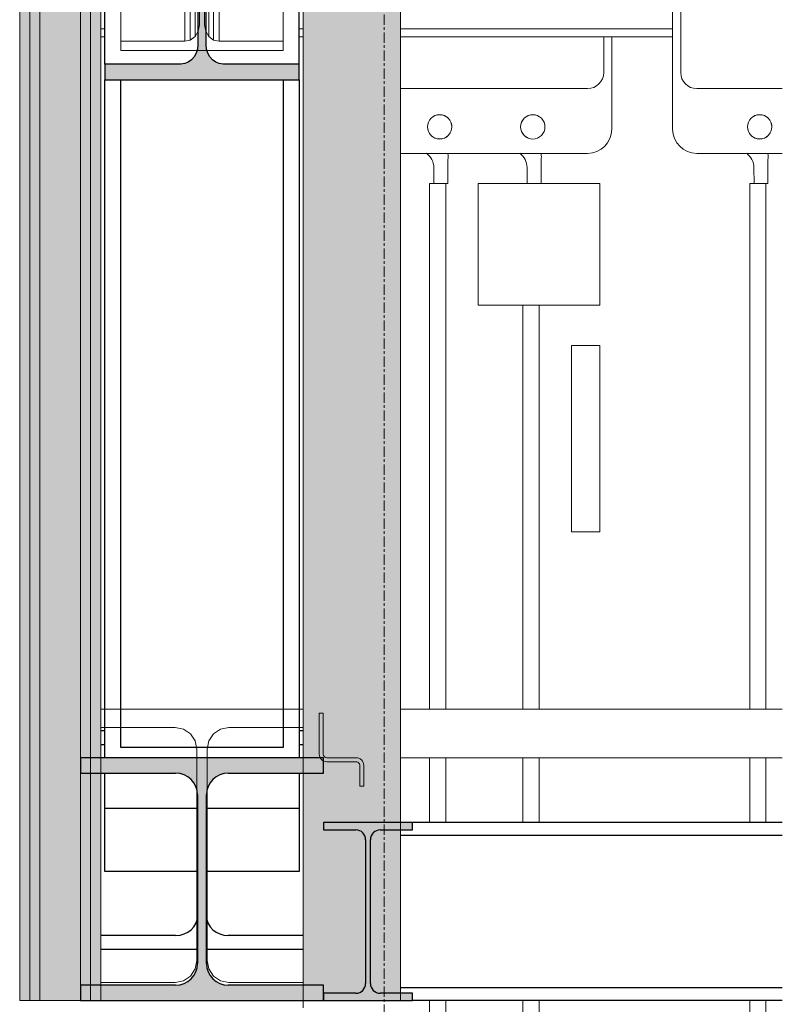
# Model space of a CAD drawing. Header units: millimetres. Extents: x 61846 to 198573, y 13020 to 52988.
# Tile 224 of 240: x 190638 to 191579, y 22546 to 23761. Entities that reach past the tile are written whole.
import ezdxf

# ---------------------------------------------------------------- set-up
doc = ezdxf.new("R2010")
doc.units = ezdxf.units.MM
doc.linetypes.add('Grid Line', pattern=[22.225, 12.7, -3.175, 3.175, -3.175])
for name, color, linetype, lineweight in [('A-GENM', 13, 'Continuous', 18), ('A-WALL', 113, 'Continuous', 25), ('S-BEAM', 12, 'Continuous', 35), ('S-GRID', 1, 'Continuous', 18)]:
    doc.layers.add(name, color=color, linetype=linetype, lineweight=lineweight)

# ---------------------------------------------------------------- blocks, each defined once
blk = doc.blocks.new('28_PBT_SF_staal_H-profiel_S355_HE300B 3021188 - 28_PBT_SF_staal_H-profiel_S355_HE300B 3021188-369017-GZ lierenkamer 4')
at = {"layer": 'S-BEAM', "lineweight": 25}
blk.add_hatch(color=5, dxfattribs=at).paths.add_polyline_path([(-45285, 22550), (-44985, 22550), (-44985, 22569), (-45102.5, 22569), (-45116, 22572.6), (-45125.9, 22582.5), (-45129.5, 22596), (-45129.5, 22804), (-45125.9, 22817.5), (-45116, 22827.4), (-45102.5, 22831), (-44985, 22831), (-44985, 22850), (-45285, 22850), (-45285, 22831), (-45167.5, 22831), (-45154, 22827.4), (-45144.1, 22817.5), (-45140.5, 22804), (-45141, 22594.3), (-45144.1, 22582.5), (-45154, 22572.6), (-45167.5, 22569), (-45285, 22569)])
at = {"layer": 'S-BEAM', "color": 250, "lineweight": 25}
for p, q in [((-44985, 22850), (-45285, 22850)), ((-45285, 22850), (-45285, 22831)), ((-44985, 22831), (-44985, 22850)), ((-45285, 22831), (-45167.5, 22831)), ((-45102.5, 22831), (-44985, 22831)), ((-45140.5, 22804), (-45140.5, 22596)), ((-45129.5, 22596), (-45129.5, 22804)), ((-45285, 22569), (-45285, 22550)), ((-45167.5, 22569), (-45285, 22569)), ((-44985, 22569), (-45102.5, 22569)), ((-44985, 22550), (-44985, 22569)), ((-45285, 22550), (-44985, 22550))]:
    blk.add_line(p, q, dxfattribs=at)
for centre, start, end in [((-45167.5, 22804), 0, 90), ((-45102.5, 22804), 90, 180), ((-45167.5, 22596), 270, 0), ((-45102.5, 22596), 180, 270)]:
    blk.add_arc(centre, 27, start, end, dxfattribs=at)
blk = doc.blocks.new('28_PBT_SF_staal_H-profiel_S355_HE300B 3021100 - 28_PBT_SF_staal_H-profiel_S355_HE300B 3021100-368994-GZ lierenkamer 4')
at = {"layer": 'S-BEAM', "color": 250, "lineweight": 25}
for p, q in [((-45255, 22883.3), (-45260, 22883.3)), ((-45010, 22883.3), (-45015, 22883.3)), ((-45260, 22866.2), (-45255, 22866.2)), ((-45015, 22866.2), (-45010, 22866.2)), ((-45167.5, 22630.6), (-45260, 22630.6)), ((-45010, 22630.6), (-45102.5, 22630.6)), ((-45260, 22613.5), (-45140.5, 22613.5)), ((-45129.5, 22613.5), (-45010, 22613.5))]:
    blk.add_line(p, q, dxfattribs=at)
for centre, start_param, end_param in [((-45167.5, 22654.8), 4.712389, 6.283185), ((-45102.5, 22654.8), 3.141593, 4.712389)]:
    blk.add_ellipse(centre, major_axis=(27, 0), ratio=0.899456, start_param=start_param, end_param=end_param, dxfattribs=at)
blk = doc.blocks.new('28_PBT_SF_staal_IPE-profiel_S355_IPE220 1646451 - 28_PBT_SF_staal_IPE-profiel_S355_IPE220 1646451-340996-GZ lierenkamer 4')
at = {"layer": 'S-BEAM', "lineweight": 25}
blk.add_hatch(color=5, dxfattribs=at).paths.add_polyline_path([(-44898.5, 22550), (-44875, 22550), (-44875, 22559.2), (-44915.1, 22559.2), (-44923.5, 22562.7), (-44927.1, 22571.2), (-44927.1, 22748.8), (-44923.5, 22757.3), (-44915.1, 22760.8), (-44875, 22760.8), (-44875, 22770), (-44985, 22769.7), (-44985, 22760.8), (-44945, 22760.8), (-44936.5, 22757.3), (-44933, 22748.8), (-44933, 22571.2), (-44936.5, 22562.7), (-44945, 22559.2), (-44985, 22559.2), (-44985, 22550)])
at = {"layer": 'S-BEAM', "color": 250, "lineweight": 25}
for p, q in [((-44875, 22770), (-44985, 22770)), ((-44985, 22770), (-44985, 22760.8)), ((-44985, 22760.8), (-44945, 22760.8)), ((-44915.1, 22760.8), (-44875, 22760.8)), ((-44875, 22760.8), (-44875, 22770)), ((-44933, 22748.8), (-44933, 22571.2)), ((-44927.1, 22571.2), (-44927.1, 22748.8)), ((-44945, 22559.2), (-44985, 22559.2)), ((-44985, 22559.2), (-44985, 22550)), ((-44875, 22559.2), (-44915.1, 22559.2)), ((-44875, 22550), (-44875, 22559.2)), ((-44985, 22550), (-44875, 22550))]:
    blk.add_line(p, q, dxfattribs=at)
for centre, start, end in [((-44945, 22748.8), 0, 90), ((-44915.1, 22748.8), 90, 180), ((-44945, 22571.2), 270, 0), ((-44915.1, 22571.2), 180, 270)]:
    blk.add_arc(centre, 12, start, end, dxfattribs=at)
blk = doc.blocks.new('28_PBT_SF_staal_H-profiel_S355_HE240B 1451006 - 28_PBT_SF_staal_H-profiel_S355_HE240B 1451006-337138-GZ lierenkamer 4')
at = {"layer": 'S-BEAM', "lineweight": 25}
blk.add_hatch(color=5, dxfattribs=at).paths.add_polyline_path([(-45015, 23687.2), (-45015, 23706.5), (-45114.4, 23707.4), (-45118.1, 23708.8), (-45125.4, 23715.4), (-45129.5, 23725), (-45130, 23734.3), (-45129.5, 23921.5), (-45125.4, 23931.1), (-45118.1, 23937.7), (-45113.7, 23939.5), (-45109, 23940.1), (-45015, 23940.1), (-45015, 23959.3), (-45255, 23959.3), (-45255, 23940.1), (-45156.3, 23939.5), (-45151.9, 23937.7), (-45144.6, 23931.1), (-45140.5, 23921.5), (-45140, 23909.6), (-45140.5, 23725), (-45144.6, 23715.4), (-45151.9, 23708.8), (-45156.3, 23707.1), (-45162.4, 23706.5), (-45255, 23706.5), (-45255, 23687.2), (-45018.5, 23687.2)])
at = {"layer": 'S-BEAM', "color": 250, "lineweight": 25}
for p, q in [((-45255, 24315.1), (-45140.5, 24315.1)), ((-45255, 24290), (-45255, 24315.1)), ((-45129.5, 24315.1), (-45015, 24315.1)), ((-45015, 24290), (-45015, 24315.1)), ((-45255, 23959.3), (-45255, 24140)), ((-45015, 23959.3), (-45015, 24140)), ((-45015, 23959.3), (-45255, 23959.3)), ((-45255, 23959.3), (-45255, 23940.1)), ((-45015, 23940.1), (-45015, 23959.3)), ((-45255, 23940.1), (-45161, 23940.1)), ((-45255, 23706.5), (-45255, 23940.1)), ((-45109, 23940.1), (-45015, 23940.1)), ((-45015, 23706.5), (-45015, 23940.1)), ((-45140, 23916.2), (-45140, 23730.3)), ((-45130, 23730.3), (-45130, 23916.2)), ((-45255, 23706.5), (-45255, 23687.2)), ((-45161, 23706.5), (-45255, 23706.5)), ((-45015, 23706.5), (-45109, 23706.5)), ((-45015, 23687.2), (-45015, 23706.5)), ((-45255, 23687.2), (-45015, 23687.2))]:
    blk.add_line(p, q, dxfattribs=at)
at = {"layer": 'S-BEAM', "color": 250, "lineweight": 25, "flags": 128}
for points in [[(-45161, 23940.1), (-45156.3, 23939.5), (-45151.9, 23937.7), (-45147.9, 23934.9), (-45144.6, 23931.1), (-45142.1, 23926.6), (-45140.5, 23921.5), (-45140, 23916.2)], [(-45130, 23916.2), (-45129.5, 23921.5), (-45127.9, 23926.6), (-45125.4, 23931.1), (-45122.1, 23934.9), (-45118.1, 23937.7), (-45113.7, 23939.5), (-45109, 23940.1)], [(-45140, 23730.3), (-45140.5, 23725), (-45142.1, 23719.9), (-45144.6, 23715.4), (-45147.9, 23711.7), (-45151.9, 23708.8), (-45156.3, 23707.1), (-45161, 23706.5)], [(-45109, 23706.5), (-45113.7, 23707.1), (-45118.1, 23708.8), (-45122.1, 23711.7), (-45125.4, 23715.4), (-45127.9, 23719.9), (-45129.5, 23725), (-45130, 23730.3)]]:
    blk.add_lwpolyline(points, dxfattribs=at)
blk = doc.blocks.new('28_PBT_SF_staal_H-profiel_S355_HE240B 1450914 - 28_PBT_SF_staal_H-profiel_S355_HE240B 1450914-337115-GZ lierenkamer 4')
at = {"layer": 'S-BEAM', "color": 250, "lineweight": 25}
for p, q in [((-45255, 22850), (-45255, 23687.2)), ((-45015, 23687.2), (-45015, 22850)), ((-45255, 22787.2), (-45255, 22831)), ((-45015, 22831), (-45015, 22787.2)), ((-45140.5, 22787.2), (-45255, 22787.2)), ((-45015, 22787.2), (-45129.5, 22787.2))]:
    blk.add_line(p, q, dxfattribs=at)
blk = doc.blocks.new('28_PBT_SF_staal_H-profiel_S355_HE240B 1450822 - 28_PBT_SF_staal_H-profiel_S355_HE240B 1450822-337092-GZ lierenkamer 4')
at = {"layer": 'S-BEAM', "color": 250, "lineweight": 25}
for p, q in [((-45140.5, 24333), (-45255, 24333)), ((-45255, 24333), (-45255, 24318)), ((-45015, 24333), (-45129.5, 24333)), ((-45015, 24318), (-45015, 24333)), ((-45255, 24318), (-45161, 24318)), ((-45255, 24318), (-45255, 24315.1)), ((-45109, 24318), (-45015, 24318)), ((-45015, 24318), (-45015, 24315.1)), ((-45255, 22709.3), (-45255, 22787.2)), ((-45015, 22787.2), (-45015, 22709.3)), ((-45140.5, 22709.3), (-45255, 22709.3)), ((-45015, 22709.3), (-45129.5, 22709.3))]:
    blk.add_line(p, q, dxfattribs=at)
for centre, start_param, end_param in [((-45161, 24299.5), 1.047198, 1.570796), ((-45109, 24299.5), 1.570796, 2.094395)]:
    blk.add_ellipse(centre, major_axis=(21, 0), ratio=0.881901, start_param=start_param, end_param=end_param, dxfattribs=at)
blk = doc.blocks.new('28_PBT_SF_staal_H-profiel_S355_HE200A 1450557 - 28_PBT_SF_staal_H-profiel_S355_HE200A 1450557-337023-GZ lierenkamer 4')
at = {"layer": 'S-BEAM', "color": 250, "lineweight": 25}
for p, q in [((-45235, 22862.7), (-45235, 23687.2)), ((-45035, 23687.2), (-45035, 22862.7)), ((-45035, 22862.7), (-45235, 22862.7))]:
    blk.add_line(p, q, dxfattribs=at)
blk = doc.blocks.new('28_PBT_SF_staal_H-profiel_S355_HE220B 1383320 - 28_PBT_SF_staal_H-profiel_S355_HE220B 1383320-333964-GZ lierenkamer 4')
at = {"layer": 'S-BEAM', "color": 250, "lineweight": 25}
for p, q in [((-44418.8, 22770), (-44875, 22770)), ((-44418.8, 22754), (-44890, 22754)), ((-44418.8, 22566), (-44890, 22566)), ((-44418.8, 22550), (-44875, 22550))]:
    blk.add_line(p, q, dxfattribs=at)
blk = doc.blocks.new('TadP_A_CON_CONSTRUCTIE_rvt-6-GZ lierenkamer 4')
at = {"layer": 'S-BEAM', "color": 10, "lineweight": 18}
for name in ['28_PBT_SF_staal_H-profiel_S355_HE240B 1450822 - 28_PBT_SF_staal_H-profiel_S355_HE240B 1450822-337092-GZ lierenkamer 4', '28_PBT_SF_staal_H-profiel_S355_HE240B 1451006 - 28_PBT_SF_staal_H-profiel_S355_HE240B 1451006-337138-GZ lierenkamer 4', '28_PBT_SF_staal_H-profiel_S355_HE240B 1450914 - 28_PBT_SF_staal_H-profiel_S355_HE240B 1450914-337115-GZ lierenkamer 4', '28_PBT_SF_staal_H-profiel_S355_HE200A 1450557 - 28_PBT_SF_staal_H-profiel_S355_HE200A 1450557-337023-GZ lierenkamer 4', '28_PBT_SF_staal_H-profiel_S355_HE300B 3021100 - 28_PBT_SF_staal_H-profiel_S355_HE300B 3021100-368994-GZ lierenkamer 4', '28_PBT_SF_staal_H-profiel_S355_HE300B 3021188 - 28_PBT_SF_staal_H-profiel_S355_HE300B 3021188-369017-GZ lierenkamer 4', '28_PBT_SF_staal_IPE-profiel_S355_IPE220 1646451 - 28_PBT_SF_staal_IPE-profiel_S355_IPE220 1646451-340996-GZ lierenkamer 4', '28_PBT_SF_staal_H-profiel_S355_HE220B 1383320 - 28_PBT_SF_staal_H-profiel_S355_HE220B 1383320-333964-GZ lierenkamer 4']:
    blk.add_blockref(name, (0, 0), dxfattribs=at)
blk = doc.blocks.new('22_NOAHH_Wand_Wand-x 2782503 - 22_NOAHH_Wand_Wand-x 2782503-160964-GZ lierenkamer 4')
at = {"layer": 'A-WALL', "lineweight": 13}
for points in [[(-45360, 22550), (-45347.5, 22550), (-45347.5, 24140), (-45360, 24140), (-45360, 22594.317572)], [(-45347.5, 22550), (-45335, 22550), (-45335, 24140), (-45347.5, 24140), (-45347.5, 22594.317572)], [(-45285, 22550), (-45285, 24140), (-45335, 24140), (-45335, 22550)], [(-45272.5, 22550), (-45272.5, 24140), (-45285, 24140), (-45285, 22550)], [(-45272.5, 22550), (-45260, 22550), (-45260, 24140), (-45272.5, 24140), (-45272.5, 22594.317572)]]:
    blk.add_hatch(color=9, dxfattribs=at).paths.add_polyline_path(points)
at = {"layer": 'A-WALL', "color": 130, "lineweight": 13}
for p, q in [((-45347.5, 24140), (-45360, 24140)), ((-45360, 24140), (-45360, 22550)), ((-45347.5, 22550), (-45347.5, 24140)), ((-45335, 24140), (-45347.5, 24140)), ((-45347.5, 24140), (-45347.5, 22550)), ((-45335, 22550), (-45335, 24140)), ((-45285, 24140), (-45335, 24140)), ((-45335, 24140), (-45335, 22550)), ((-45285, 22550), (-45285, 24140)), ((-45272.5, 24140), (-45285, 24140)), ((-45285, 24140), (-45285, 22550)), ((-45272.5, 22550), (-45272.5, 24140)), ((-45260, 24140), (-45272.5, 24140)), ((-45272.5, 24140), (-45272.5, 22550)), ((-45260, 22550), (-45260, 24140)), ((-45360, 22550), (-45347.5, 22550)), ((-45347.5, 22550), (-45335, 22550)), ((-45335, 22550), (-45285, 22550)), ((-45285, 22550), (-45272.5, 22550)), ((-45272.5, 22550), (-45260, 22550))]:
    blk.add_line(p, q, dxfattribs=at)
blk = doc.blocks.new('22_NOAHH_Wand_Wand-x 2789432 - 22_NOAHH_Wand_Wand-x-161662-GZ lierenkamer 4')
at = {"layer": 'A-WALL', "color": 130, "lineweight": 13}
for p, q in [((-45010, 22550), (-45010, 22541)), ((-45010, 22541), (-45010, 22550)), ((-45010, 22472), (-45010, 22456.8)), ((-45010, 22456.8), (-45010, 22472)), ((-45010, 22450.8), (-45010, 22422)), ((-45010, 22422), (-45010, 22450.8))]:
    blk.add_line(p, q, dxfattribs=at)
blk = doc.blocks.new('22_NOAHH_Wand_Wand-x 2789432 - 22_NOAHH_Wand_Wand-x 2789432-161666-GZ lierenkamer 4')
blk.add_blockref('22_NOAHH_Wand_Wand-x 2789432 - 22_NOAHH_Wand_Wand-x-161662-GZ lierenkamer 4', (0, 0))
blk = doc.blocks.new('22_NOAHH_Wand_Wand-x 2797184 - 22_NOAHH_Wand_Wand-x 2797184-162276-GZ lierenkamer 4')
at = {"layer": 'A-WALL', "lineweight": 13}
blk.add_hatch(color=9, dxfattribs=at).paths.add_polyline_path([(-44994.5, 22550), (-44890, 22550), (-44890, 24140), (-45010, 24140), (-45010, 22550)])
at = {"layer": 'A-WALL', "color": 130, "lineweight": 13}
for p, q in [((-44890, 24140), (-45010, 24140)), ((-45010, 24140), (-45010, 22550)), ((-44890, 22550), (-44890, 24140)), ((-45010, 22550), (-44890, 22550))]:
    blk.add_line(p, q, dxfattribs=at)
blk = doc.blocks.new('22_NOAHH_Wand_Wand-x 2904076 - 22_NOAHH_Wand_Wand-x-166207-GZ lierenkamer 4')
at = {"layer": 'A-WALL', "color": 130, "lineweight": 13}
for p, q in [((-45010, 24140), (-45260, 24140)), ((-45260, 24140), (-45260, 22910)), ((-45010, 22910), (-45010, 24140)), ((-45235, 23937.9), (-45235, 23940.1)), ((-45235, 23940.1), (-45235, 23937.9)), ((-45035, 23937.9), (-45035, 23940.1)), ((-45035, 23940.1), (-45035, 23937.9)), ((-45235, 23937.9), (-45035, 23937.9)), ((-45235, 23926.6), (-45235, 23937.9)), ((-45235, 23926.6), (-45235, 23937.9)), ((-45235, 23937.9), (-45235, 23926.6)), ((-45156.2, 23937.9), (-45156.2, 23926.6)), ((-45156.2, 23926.6), (-45156.2, 23937.9)), ((-45149.4, 23925.1), (-45149.4, 23935.9)), ((-45149.4, 23935.9), (-45149.4, 23925.1)), ((-45143.5, 23920.7), (-45143.5, 23929.2)), ((-45143.5, 23929.2), (-45143.5, 23920.7)), ((-45126.5, 23920.7), (-45126.5, 23929.2)), ((-45126.5, 23929.2), (-45126.5, 23920.7)), ((-45120.6, 23925.1), (-45120.6, 23935.9)), ((-45120.6, 23935.9), (-45120.6, 23925.1)), ((-45113.7, 23926.6), (-45113.7, 23937.9)), ((-45113.7, 23937.9), (-45113.7, 23926.6)), ((-45035, 23926.6), (-45035, 23937.9)), ((-45035, 23937.9), (-45035, 23926.6)), ((-45035, 23937.9), (-45035, 23926.6)), ((-45156.2, 23926.6), (-45235, 23926.6)), ((-45235, 23734.7), (-45235, 23926.6)), ((-45235, 23926.6), (-45235, 23734.7)), ((-45149.4, 23925.1), (-45156.2, 23926.6)), ((-45156.2, 23734.7), (-45156.2, 23926.6)), ((-45156.2, 23926.6), (-45156.2, 23734.7)), ((-45143.5, 23920.7), (-45149.4, 23925.1)), ((-45149.4, 23736.2), (-45149.4, 23925.1)), ((-45149.4, 23925.1), (-45149.4, 23736.2)), ((-45139.6, 23914.1), (-45143.5, 23920.7)), ((-45143.5, 23740.6), (-45143.5, 23920.7)), ((-45143.5, 23920.7), (-45143.5, 23740.6)), ((-45126.5, 23920.7), (-45130.4, 23914.1)), ((-45120.6, 23925.1), (-45126.5, 23920.7)), ((-45126.5, 23920.7), (-45126.5, 23740.6)), ((-45126.5, 23740.6), (-45126.5, 23920.7)), ((-45113.7, 23926.6), (-45120.6, 23925.1)), ((-45120.6, 23736.2), (-45120.6, 23925.1)), ((-45120.6, 23925.1), (-45120.6, 23736.2)), ((-45035, 23926.6), (-45113.7, 23926.6)), ((-45113.7, 23734.7), (-45113.7, 23926.6)), ((-45113.7, 23926.6), (-45113.7, 23734.7)), ((-45035, 23734.7), (-45035, 23926.6)), ((-45035, 23926.6), (-45035, 23734.7)), ((-45138.2, 23906.3), (-45139.6, 23914.1)), ((-45138.2, 23755), (-45138.2, 23906.3)), ((-45130.4, 23914.1), (-45131.7, 23906.3)), ((-45131.7, 23906.3), (-45131.7, 23755)), ((-45143.5, 23740.6), (-45139.6, 23747.2)), ((-45139.6, 23747.2), (-45138.2, 23755)), ((-45131.7, 23755), (-45130.4, 23747.2)), ((-45130.4, 23747.2), (-45126.5, 23740.6)), ((-45235, 23734.7), (-45156.2, 23734.7)), ((-45235, 23723.4), (-45235, 23734.7)), ((-45235, 23723.4), (-45235, 23734.3)), ((-45235, 23734.3), (-45235, 23723.4)), ((-45156.2, 23734.7), (-45149.4, 23736.2)), ((-45149.4, 23736.2), (-45143.5, 23740.6)), ((-45126.5, 23740.6), (-45120.6, 23736.2)), ((-45120.6, 23736.2), (-45113.7, 23734.7)), ((-45113.7, 23734.7), (-45035, 23734.7)), ((-45035, 23734.7), (-45035, 23723.4)), ((-45035, 23723.4), (-45035, 23734.3)), ((-45035, 23734.3), (-45035, 23723.4)), ((-45035, 23723.4), (-45235, 23723.4)), ((-45260, 22910), (-45010, 22910)), ((-45260, 22887.5), (-45260, 22572.5)), ((-45168.2, 22887.5), (-45260, 22887.5)), ((-45157.9, 22885.4), (-45168.2, 22887.5)), ((-45149.2, 22879.6), (-45157.9, 22885.4)), ((-45112.1, 22885.4), (-45120.8, 22879.6)), ((-45101.7, 22887.5), (-45112.1, 22885.4)), ((-45010, 22887.5), (-45101.7, 22887.5)), ((-45010, 22572.5), (-45010, 22887.5)), ((-45143.3, 22870.8), (-45149.2, 22879.6)), ((-45141.2, 22860.5), (-45143.3, 22870.8)), ((-45126.7, 22870.8), (-45128.7, 22860.5)), ((-45120.8, 22879.6), (-45126.7, 22870.8)), ((-45141.2, 22599.5), (-45141.2, 22860.5)), ((-45128.7, 22860.5), (-45128.7, 22599.5)), ((-45141.2, 22613.5), (-45141.2, 22599.5)), ((-45141.2, 22599.5), (-45141.2, 22613.5)), ((-45128.7, 22599.5), (-45128.7, 22613.5)), ((-45128.7, 22613.5), (-45128.7, 22599.5)), ((-45141.2, 22599.5), (-45143.3, 22589.2)), ((-45143.3, 22589.2), (-45141.2, 22599.5)), ((-45143.3, 22589.2), (-45141.2, 22599.5)), ((-45126.7, 22589.2), (-45128.7, 22599.5)), ((-45128.7, 22599.5), (-45126.7, 22589.2)), ((-45128.7, 22599.5), (-45126.7, 22589.2)), ((-45149.2, 22580.4), (-45157.9, 22574.6)), ((-45157.9, 22574.6), (-45149.2, 22580.4)), ((-45157.9, 22574.6), (-45149.2, 22580.4)), ((-45143.3, 22589.2), (-45149.2, 22580.4)), ((-45149.2, 22580.4), (-45143.3, 22589.2)), ((-45149.2, 22580.4), (-45143.3, 22589.2)), ((-45120.8, 22580.4), (-45126.7, 22589.2)), ((-45126.7, 22589.2), (-45120.8, 22580.4)), ((-45126.7, 22589.2), (-45120.8, 22580.4)), ((-45112.1, 22574.6), (-45120.8, 22580.4)), ((-45120.8, 22580.4), (-45112.1, 22574.6)), ((-45120.8, 22580.4), (-45112.1, 22574.6)), ((-45260, 22572.5), (-45168.2, 22572.5)), ((-45260, 22572.5), (-45168.2, 22572.5)), ((-45168.2, 22572.5), (-45260, 22572.5)), ((-45157.9, 22574.6), (-45168.2, 22572.5)), ((-45168.2, 22572.5), (-45157.9, 22574.6)), ((-45168.2, 22572.5), (-45157.9, 22574.6)), ((-45101.7, 22572.5), (-45112.1, 22574.6)), ((-45112.1, 22574.6), (-45101.7, 22572.5)), ((-45112.1, 22574.6), (-45101.7, 22572.5)), ((-45010, 22572.5), (-45101.7, 22572.5)), ((-45101.7, 22572.5), (-45010, 22572.5)), ((-45101.7, 22572.5), (-45010, 22572.5))]:
    blk.add_line(p, q, dxfattribs=at)
blk = doc.blocks.new('22_NOAHH_Wand_Wand-x 2904076 - 22_NOAHH_Wand_Wand-x 2904076-166211-GZ lierenkamer 4')
blk.add_blockref('22_NOAHH_Wand_Wand-x 2904076 - 22_NOAHH_Wand_Wand-x-166207-GZ lierenkamer 4', (0, 0))
blk = doc.blocks.new('TadP_A_BWK_BOUWKUNDE_rvt-6-GZ lierenkamer 4')
at = {"layer": 'A-WALL', "color": 250, "lineweight": 25}
for name in ['22_NOAHH_Wand_Wand-x 2782503 - 22_NOAHH_Wand_Wand-x 2782503-160964-GZ lierenkamer 4', '22_NOAHH_Wand_Wand-x 2904076 - 22_NOAHH_Wand_Wand-x 2904076-166211-GZ lierenkamer 4', '22_NOAHH_Wand_Wand-x 2797184 - 22_NOAHH_Wand_Wand-x 2797184-162276-GZ lierenkamer 4', '22_NOAHH_Wand_Wand-x 2789432 - 22_NOAHH_Wand_Wand-x 2789432-161666-GZ lierenkamer 4']:
    blk.add_blockref(name, (0, 0), dxfattribs=at)
blk = doc.blocks.new('Plank rollenzolder strip - Plank rollenzolder strip-4044606-GZ lierenkamer 4')
at = {"layer": 'A-GENM'}
for p, q in [((-44418.8, 22910), (-44890, 22910)), ((-44890, 22850), (-44418.8, 22850))]:
    blk.add_line(p, q, dxfattribs=at)
blk = doc.blocks.new('Oplegging planken enkel - Oplegging planken met gat korte pootjes-2607422-GZ lierenkamer 4')
at = {"layer": 'A-GENM'}
for p, q in [((-44985.3, 22905), (-44990.3, 22905)), ((-44990.3, 22905), (-44990.3, 22854.5)), ((-44985.3, 22854.4), (-44985.3, 22905)), ((-44945.1, 22850), (-44980.8, 22850)), ((-44981, 22845), (-44945, 22845)), ((-44940.3, 22840.5), (-44940.3, 22815)), ((-44935.3, 22815), (-44935.3, 22840.5)), ((-44940.3, 22815), (-44935.3, 22815))]:
    blk.add_line(p, q, dxfattribs=at)
for centre, radius, start, end in [((-44980.8, 22854.5), 9.5, 180, 268.9114), ((-44980.8, 22854.5), 4.5, 181.3383, 270), ((-44944.8, 22840.5), 9.5, 0, 91.4283), ((-44944.8, 22840.5), 4.5, 0, 92.1285)]:
    blk.add_arc(centre, radius, start, end, dxfattribs=at)
blk = doc.blocks.new('Orkestkamer kettingtakel - Opgeborgen buitenzijde-4861239-GZ lierenkamer 4')
at = {"layer": 'A-GENM'}
for p, q in [((-44639.2, 23696.2), (-44639.2, 23740)), ((-44629.2, 23626.2), (-44629.2, 23740)), ((-44890, 23676.2), (-44659.2, 23676.2)), ((-44890, 23596.2), (-44659.2, 23596.2)), ((-44831.5, 23559), (-44831.5, 23588.6)), ((-44716.5, 23559), (-44716.5, 23588.6)), ((-44848.8, 23578.7), (-44848.7, 23559)), ((-44733.8, 23578.7), (-44733.7, 23559)), ((-44854, 23559), (-44854, 22910)), ((-44854, 23559), (-44849, 23559)), ((-44848.7, 23559), (-44831.5, 23559)), ((-44834, 22910), (-44834, 23559)), ((-44794, 23559), (-44644, 23559)), ((-44794, 23409), (-44794, 23559)), ((-44644, 23409), (-44644, 23559)), ((-44644, 23409), (-44794, 23409)), ((-44739, 23409), (-44739, 22910)), ((-44719, 22910), (-44719, 23409)), ((-44679, 23359), (-44644, 23359)), ((-44679, 23129), (-44679, 23359)), ((-44644, 23129), (-44644, 23359)), ((-44644, 23129), (-44679, 23129)), ((-44854, 22850), (-44854, 22770)), ((-44834, 22770), (-44834, 22850)), ((-44739, 22850), (-44739, 22770)), ((-44719, 22770), (-44719, 22850)), ((-44854, 22550), (-44854, 22459.6)), ((-44834, 22459.9), (-44834, 22550)), ((-44739, 22550), (-44739, 22461.6)), ((-44719, 22461.9), (-44719, 22550)), ((-44704, 22451.8), (-44869, 22451.8)), ((-44869, 22451.8), (-44869, 22381.9)), ((-44854, 22453.6), (-44854, 22451.8)), ((-44834, 22451.8), (-44834, 22453.9)), ((-44739, 22455.6), (-44739, 22451.8)), ((-44719, 22451.8), (-44719, 22455.9)), ((-44704, 22381.9), (-44704, 22451.8)), ((-44869, 22381.9), (-44824, 22336.9)), ((-44749, 22336.9), (-44704, 22381.9)), ((-44824, 22336.9), (-44795.1, 22336.9)), ((-44795.1, 22336.9), (-44795.1, 22322.1)), ((-44777.9, 22312.2), (-44777.9, 22336.9)), ((-44777.9, 22336.9), (-44749, 22336.9)), ((-44798.7, 22282.4), (-44784.2, 22296.9)), ((-44756.8, 22281.8), (-44777.4, 22261.2)), ((-44753.7, 22269.6), (-44749.3, 22275.3))]:
    blk.add_line(p, q, dxfattribs=at)
for centre, radius, start, end in [((-44659.2, 23696.2), 20, 270, 0), ((-44841.7, 23629), 15, 0, 180), ((-44841.7, 23629), 15, 135, 180), ((-44841.7, 23629), 15, 90, 120), ((-44841.7, 23629), 15, 45, 75), ((-44841.7, 23629), 15, 0, 30), ((-44726.7, 23629), 15, 360, 180), ((-44726.7, 23629), 15, 105.2007, 165), ((-44726.7, 23629), 15, 60, 90), ((-44726.7, 23629), 15, 0, 30), ((-44841.7, 23629), 15, 180, 0), ((-44841.7, 23629), 15, 180, 285), ((-44726.7, 23629), 15, 180, 0), ((-44726.7, 23629), 15, 195, 254.7993), ((-44726.7, 23629), 15, 270, 0), ((-44659.2, 23626.2), 30, 270, 0), ((-44841.7, 23629), 15, 300, 330), ((-44872.2, 23577.8), 23.5, 2.259, 52.0234), ((-44844.9, 23592), 13.8, 345.7812, 15.237), ((-44757.2, 23577.8), 23.5, 2.259, 52.0234), ((-44729.9, 23592), 13.8, 345.7812, 15.237), ((-44818.6, 22323), 23.5, 302.1665, 357.7565), ((-44791.3, 22308.8), 13.8, 300.5947, 14.2343), ((-44794.4, 22267), 38, 107.8886, 160.6122), ((-44788, 22271.8), 15, 135.0713, 225.056), ((-44753.3, 22278.3), 4.98, 321.9117, 135.4549), ((-44794.4, 22267), 38, 296.1282, 352.6038), ((-44748.6, 22263.2), 8.24, 128.6467, 187.4083), ((-44794.4, 22267), 38, 199.3597, 264.9686)]:
    blk.add_arc(centre, radius, start, end, dxfattribs=at)
blk = doc.blocks.new('Orkestkamer kettingtakel - Opgeborgen binnenzijde-5759605-GZ lierenkamer 4')
at = {"layer": 'A-GENM'}
for p, q in [((-45260, 24010), (-45255, 24010)), ((-45015, 24010), (-45010, 24010)), ((-44890, 24010), (-44418.8, 24010)), ((-45260, 23999.8), (-45255, 23999.8)), ((-45015, 23999.8), (-45010, 23999.8)), ((-44890, 23999.8), (-44418.8, 23999.8)), ((-44418.8, 23836.2), (-44524.2, 23836.2)), ((-44418.8, 23826.2), (-44524.2, 23826.2)), ((-44554.2, 23806.2), (-44554.2, 23626.2)), ((-44544.2, 23806.2), (-44544.2, 23696.2)), ((-45260, 23750.2), (-45255, 23750.2)), ((-45015, 23750.2), (-45010, 23750.2)), ((-44890, 23750.2), (-44554.2, 23750.2)), ((-45260, 23740), (-45255, 23740)), ((-45015, 23740), (-45010, 23740)), ((-44890, 23740), (-44554.2, 23740)), ((-44524.2, 23676.2), (-44418.8, 23676.2)), ((-44524.2, 23596.2), (-44418.8, 23596.2)), ((-44436.5, 23559), (-44436.5, 23588.6)), ((-44453.8, 23578.7), (-44453.7, 23559)), ((-44459, 23559), (-44459, 22910)), ((-44459, 23559), (-44454, 23559)), ((-44453.7, 23559), (-44436.5, 23559)), ((-44439, 22910), (-44439, 23559)), ((-44459, 22850), (-44459, 22770)), ((-44439, 22770), (-44439, 22850)), ((-44459, 22550), (-44459, 22466.5)), ((-44439, 22466.8), (-44439, 22550)), ((-44459, 22460.5), (-44459, 22451.8)), ((-44439, 22451.8), (-44439, 22460.8)), ((-44418.8, 22451.8), (-44474, 22451.8)), ((-44474, 22451.8), (-44474, 22381.9)), ((-44474, 22381.9), (-44429, 22336.9)), ((-44429, 22336.9), (-44418.8, 22336.9))]:
    blk.add_line(p, q, dxfattribs=at)
for centre, radius, start, end in [((-44471.7, 23801), 59, 37.7353, 142.2647), ((-44524.2, 23806.2), 30, 90, 180), ((-44524.2, 23806.2), 20, 90, 180), ((-44524.2, 23696.2), 20, 180, 270), ((-44446.7, 23629), 15, 0, 180), ((-44446.7, 23629), 15, 135, 180), ((-44446.7, 23629), 15, 90, 120), ((-44446.7, 23629), 15, 45, 74.8792), ((-44446.7, 23629), 15, 0, 30), ((-44524.2, 23626.2), 30, 180, 270), ((-44446.7, 23629), 15, 180, 0), ((-44446.7, 23629), 15, 180, 285), ((-44446.7, 23629), 15, 300, 330), ((-44477.2, 23577.8), 23.5, 2.259, 52.0234), ((-44449.9, 23592), 13.8, 345.7812, 15.237), ((-44399.4, 22267), 38, 120.7611, 239.225)]:
    blk.add_arc(centre, radius, start, end, dxfattribs=at)

msp = doc.modelspace()

# ---------------------------------------------------------------- linework, layer by layer
at = {"layer": 'S-GRID', "linetype": 'Grid Line'}
msp.add_line((191087.8, 13020.4), (191087.8, 28603), dxfattribs=at)

# ---------------------------------------------------------------- block references
at = {"color": 210, "lineweight": 5}
for name in ['TadP_A_BWK_BOUWKUNDE_rvt-6-GZ lierenkamer 4', 'TadP_A_CON_CONSTRUCTIE_rvt-6-GZ lierenkamer 4']:
    msp.add_blockref(name, (235997.8, 0), dxfattribs=at)
at = {"layer": 'A-GENM'}
for name in ['Orkestkamer kettingtakel - Opgeborgen binnenzijde-5759605-GZ lierenkamer 4', 'Orkestkamer kettingtakel - Opgeborgen buitenzijde-4861239-GZ lierenkamer 4', 'Plank rollenzolder strip - Plank rollenzolder strip-4044606-GZ lierenkamer 4', 'Oplegging planken enkel - Oplegging planken met gat korte pootjes-2607422-GZ lierenkamer 4']:
    msp.add_blockref(name, (235997.8, 0), dxfattribs=at)

doc.saveas('drawing.dxf')
